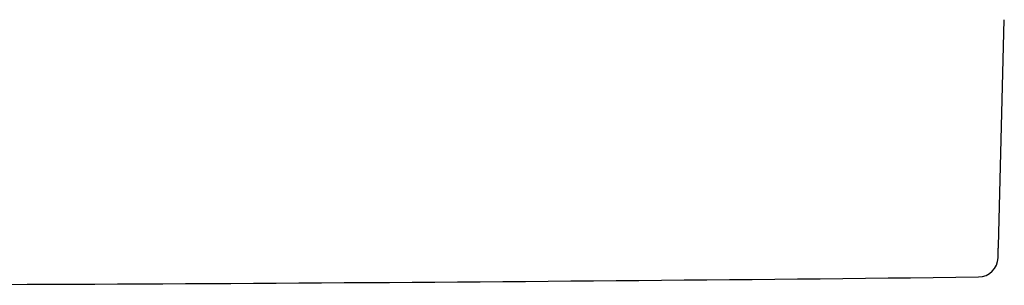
# Model space of a CAD drawing. Header units: millimetres. Extents: x 8 to 532, y 12 to 594.
# Tile 4 of 12: x 296 to 346, y 318 to 331. Entities that reach past the tile are written whole.
import ezdxf

# ---------------------------------------------------------------- set-up
doc = ezdxf.new("R2010")
doc.units = ezdxf.units.MM

msp = doc.modelspace()

# ---------------------------------------------------------------- linework, layer by layer
at = {"color": 7, "linetype": 'Continuous', "lineweight": 30}
for p, q in [((345.843, 319.712), (346.144, 331.22)), ((346.137, 331.219), (346.137, 331.22)), ((345.842, 319.699), (345.84, 319.713))]:
    msp.add_line(p, q, dxfattribs=at)
for centre, radius, start, end in [((344.828, 319.157), 1, 270.6596, 358.5), ((271.158, 6717.733), 6400, 270, 270.6596489)]:
    msp.add_arc(centre, radius, start, end, dxfattribs=at)
msp.add_open_spline([(345.828, 319.132), (345.828, 319.132), (345.828, 319.13), (345.828, 319.138), (345.828, 319.157), (345.829, 319.188), (345.83, 319.229), (345.832, 319.283), (345.833, 319.347), (345.835, 319.421), (345.838, 319.507), (345.84, 319.602), (345.842, 319.675), (345.843, 319.712)], degree=3, knots=[0, 0, 0, 0, 0.021407, 0.11997, 0.218534, 0.317097, 0.41566, 0.514224, 0.612787, 0.70959, 0.806393, 0.903197, 1, 1, 1, 1], dxfattribs=at)

doc.saveas('drawing.dxf')
